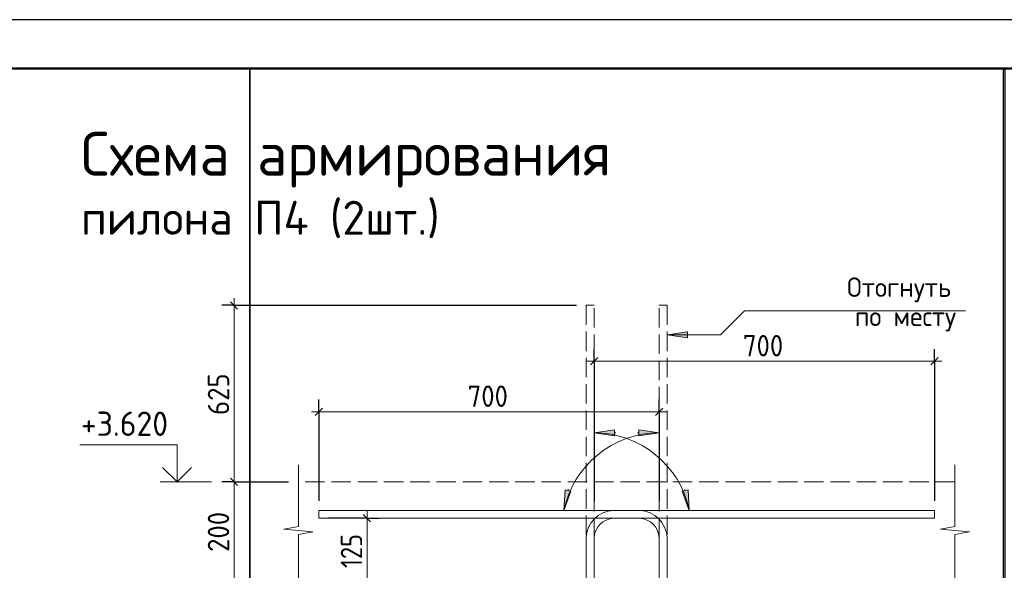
# Model space of a CAD drawing. Header units: millimetres. Extents: x 0 to 42000, y 0 to 29700.
# Tile 13 of 18: x 12870 to 22992, y 24042 to 29700. Entities that reach past the tile are written whole.
import ezdxf

# ---------------------------------------------------------------- set-up
doc = ezdxf.new("R2010")
doc.units = ezdxf.units.MM
doc.linetypes.add('______2', pattern=[270, 200, -70])
for name, color, linetype, lineweight in [('S1 Продольная арматура', 52, 'Continuous', 25), ('Standard', 7, 'Continuous', 25), ('ЖБ Перекрытие верхний уровень', 7, 'Continuous', 18), ('Заголовок чертежа', 7, 'Continuous', 25), ('Позиционная метка диаметр_ шаг', 7, 'Continuous', 13), ('Примечания', 7, 'Continuous', 13), ('Размерная линия_ общее', 7, 'Continuous', 13)]:
    doc.layers.add(name, color=color, linetype=linetype, lineweight=lineweight)
doc.styles.add('ISOCPEUR', font='txt')

msp = doc.modelspace()

# ---------------------------------------------------------------- hatches: boundary and pattern name
at = {"layer": 'Примечания', "linetype": 'Continuous', "lineweight": 13, "transparency": 33554687}
for points in [[(19735, 26492), (19525, 26462), (19735, 26432)], [(18985, 25485), (18775, 25455), (18985, 25425)], [(18478, 24868), (18465, 24656), (18537, 24856)]]:
    msp.add_hatch(color=7, dxfattribs=at).paths.add_polyline_path(points)
for points in [[(19235, 25485), (19445, 25455), (19235, 25425)], [(19741, 24868), (19754, 24656), (19682, 24856)]]:
    msp.add_hatch(color=7, dxfattribs=at).paths.add_polyline_path(points, flags=16)

# ---------------------------------------------------------------- linework, layer by layer
at = {"layer": 'S1 Продольная арматура', "color": 7, "linetype": 'Continuous', "lineweight": 18, "transparency": 33554687}
for points in [[(19445, 6051), (19445, 24376), (19439, 24414), (19427, 24452), (19407, 24487), (19384, 24515), (19355, 24539), (19320, 24558), (19282, 24571), (19245, 24576), (15945, 24576), (15945, 24656), (19250, 24656), (19300, 24649), (19353, 24632), (19401, 24605), (19440, 24572), (19473, 24532), (19500, 24484), (19518, 24432), (19525, 24382), (19525, 6051), (19445, 6051)], [(19445, 6051), (19445, 24376), (19439, 24414), (19427, 24452), (19407, 24487), (19384, 24515), (19355, 24539), (19320, 24558), (19282, 24571), (19245, 24576), (15945, 24576), (15945, 24656), (19250, 24656), (19300, 24649), (19353, 24632), (19401, 24605), (19440, 24572), (19473, 24532), (19500, 24484), (19518, 24432), (19525, 24382), (19525, 6051), (19445, 6051)], [(19445, 6051), (19445, 24376), (19439, 24414), (19427, 24452), (19407, 24487), (19384, 24515), (19355, 24539), (19320, 24558), (19282, 24571), (19245, 24576), (15945, 24576), (15945, 24656), (19250, 24656), (19300, 24649), (19353, 24632), (19401, 24605), (19440, 24572), (19473, 24532), (19500, 24484), (19518, 24432), (19525, 24382), (19525, 6051), (19445, 6051)], [(19445, 6051), (19445, 24376), (19439, 24414), (19427, 24452), (19407, 24487), (19384, 24515), (19355, 24539), (19320, 24558), (19282, 24571), (19245, 24576), (15945, 24576), (15945, 24656), (19250, 24656), (19300, 24649), (19353, 24632), (19401, 24605), (19440, 24572), (19473, 24532), (19500, 24484), (19518, 24432), (19525, 24382), (19525, 6051), (19445, 6051)], [(18695, 6051), (18695, 24382), (18702, 24432), (18719, 24484), (18746, 24532), (18779, 24572), (18818, 24605), (18866, 24632), (18919, 24649), (18969, 24656), (22275, 24656), (22275, 24576), (18974, 24576), (18937, 24571), (18899, 24558), (18864, 24539), (18836, 24515), (18812, 24487), (18792, 24452), (18780, 24414), (18775, 24376), (18775, 6051), (18695, 6051)], [(18695, 6051), (18695, 24382), (18702, 24432), (18719, 24484), (18746, 24532), (18779, 24572), (18818, 24605), (18866, 24632), (18919, 24649), (18969, 24656), (22275, 24656), (22275, 24576), (18974, 24576), (18937, 24571), (18899, 24558), (18864, 24539), (18836, 24515), (18812, 24487), (18792, 24452), (18780, 24414), (18775, 24376), (18775, 6051), (18695, 6051)], [(18695, 6051), (18695, 24382), (18702, 24432), (18719, 24484), (18746, 24532), (18779, 24572), (18818, 24605), (18866, 24632), (18919, 24649), (18969, 24656), (22275, 24656), (22275, 24576), (18974, 24576), (18937, 24571), (18899, 24558), (18864, 24539), (18836, 24515), (18812, 24487), (18792, 24452), (18780, 24414), (18775, 24376), (18775, 6051), (18695, 6051)], [(18695, 6051), (18695, 24382), (18702, 24432), (18719, 24484), (18746, 24532), (18779, 24572), (18818, 24605), (18866, 24632), (18919, 24649), (18969, 24656), (22275, 24656), (22275, 24576), (18974, 24576), (18937, 24571), (18899, 24558), (18864, 24539), (18836, 24515), (18812, 24487), (18792, 24452), (18780, 24414), (18775, 24376), (18775, 6051), (18695, 6051)]]:
    msp.add_lwpolyline(points, dxfattribs=at)
at = {"layer": 'Standard', "color": 254, "linetype": 'Continuous', "lineweight": 35, "true_color": 0xc4c4ff, "transparency": 33554687}
msp.add_line((15235, 29200), (15235, 2051), dxfattribs=at)
at = {"layer": 'Standard', "color": 7, "linetype": 'Continuous', "lineweight": 13, "transparency": 33554687}
msp.add_line((14843, 24951), (14313, 24951), dxfattribs=at)
at = {"layer": 'Standard', "color": 7, "linetype": 'Continuous', "lineweight": 25, "transparency": 33554687}
msp.add_lwpolyline([(0, 0), (42000, 0), (42000, 29700), (0, 29700), (0, 0)], close=True, dxfattribs=at)
at = {"layer": 'Standard', "color": 7, "linetype": 'Continuous', "lineweight": 50, "transparency": 33554687}
msp.add_lwpolyline([(2000, 29200), (41500, 29200), (41500, 500), (2000, 500), (2000, 29200)], close=True, dxfattribs=at)
at = {"layer": 'Standard', "color": 7, "linetype": 'Continuous', "lineweight": 13, "transparency": 33554687}
for points in [[(23000, 29200), (2000, 29200), (2000, 500), (23000, 500), (23000, 29200)], [(14488, 24951), (14488, 25331), (13488, 25331)]]:
    msp.add_lwpolyline(points, dxfattribs=at)
at = {"layer": 'Standard', "color": 254, "linetype": 'Continuous', "lineweight": 35, "true_color": 0xc4c4ff, "transparency": 33554687}
msp.add_lwpolyline([(15235, 2051), (22985, 2051), (22985, 29200)], dxfattribs=at)
at = {"layer": 'Standard', "color": 7, "linetype": 'Continuous', "lineweight": 35, "transparency": 33554687}
msp.add_lwpolyline([(14636, 25100), (14488, 24951), (14339, 25100)], dxfattribs=at)
at = {"layer": 'ЖБ Перекрытие верхний уровень', "color": 7, "linetype": '______2', "lineweight": 18, "transparency": 33554687}
msp.add_line((22485, 24951), (15735, 24951), dxfattribs=at)
at = {"layer": 'Примечания', "color": 7, "linetype": '______2', "lineweight": 13, "transparency": 33554687}
for p, q in [((18775, 26765), (18695, 26765)), ((18695, 26765), (18695, 24365)), ((18775, 24376), (18775, 26765)), ((19445, 24376), (19445, 26765)), ((19445, 26765), (19525, 26765)), ((19525, 26765), (19525, 24365))]:
    msp.add_line(p, q, dxfattribs=at)
at = {"layer": 'Примечания', "color": 7, "linetype": 'Continuous', "lineweight": 13, "transparency": 33554687}
for p, q in [((19735, 26492), (19525, 26462)), ((19525, 26462), (19525, 26462)), ((19525, 26462), (19525, 26462)), ((19525, 26462), (19525, 26462)), ((19525, 26462), (19735, 26432)), ((19735, 26432), (19735, 26492)), ((19735, 26462), (19750, 26462)), ((18985, 25485), (18775, 25455)), ((18775, 25455), (18775, 25455)), ((18775, 25455), (18775, 25455)), ((18775, 25455), (18775, 25455)), ((18775, 25455), (18985, 25425)), ((18985, 25425), (18985, 25485)), ((18985, 25455), (19000, 25455)), ((19235, 25455), (19220, 25455)), ((19235, 25425), (19235, 25485)), ((19235, 25485), (19445, 25455)), ((19445, 25455), (19235, 25425)), ((19445, 25455), (19445, 25455)), ((19445, 25455), (19445, 25455)), ((19445, 25455), (19445, 25455)), ((15735, 25126), (15735, 24492)), ((22485, 25126), (22485, 24492)), ((18478, 24868), (18465, 24656)), ((18465, 24656), (18537, 24856)), ((18537, 24856), (18478, 24868)), ((18507, 24862), (18510, 24877)), ((19682, 24856), (19741, 24868)), ((19754, 24656), (19682, 24856)), ((19712, 24862), (19709, 24877)), ((19741, 24868), (19754, 24656)), ((18465, 24656), (18465, 24656)), ((18465, 24656), (18465, 24656)), ((18465, 24656), (18465, 24656)), ((19754, 24656), (19754, 24656)), ((19754, 24656), (19754, 24656)), ((19754, 24656), (19754, 24656)), ((15735, 24492), (15585, 24465)), ((15585, 24465), (15885, 24438)), ((15885, 24438), (15735, 24411)), ((15735, 24411), (15735, 23776)), ((22485, 24492), (22335, 24465)), ((22335, 24465), (22635, 24438)), ((22635, 24438), (22485, 24411)), ((22485, 24411), (22485, 23776))]:
    msp.add_line(p, q, dxfattribs=at)
msp.add_lwpolyline([(22595, 26707), (20320, 26707), (20075, 26462), (19525, 26462)], dxfattribs=at)
for centre, start, end in [((19445, 24455), 90, 168.397), ((18775, 24455), 11.603, 90)]:
    msp.add_arc(centre, 1000, start, end, dxfattribs=at)
at = {"layer": 'Размерная линия_ общее', "color": 7, "linetype": 'Continuous', "lineweight": 13, "transparency": 33554687}
for p, q in [((15074, 26765), (15074, 26840)), ((18775, 26190), (18700, 26190)), ((22275, 26190), (18775, 26190)), ((22275, 26190), (22350, 26190)), ((15945, 25671), (15870, 25671)), ((15945, 25671), (19445, 25671)), ((19445, 25671), (19520, 25671)), ((15074, 24951), (15074, 23951)), ((16441, 24576), (16441, 24651)), ((16441, 23951), (16441, 24576))]:
    msp.add_line(p, q, dxfattribs=at)
at = {"layer": 'Размерная линия_ общее', "color": 253, "linetype": 'Continuous', "lineweight": -3, "true_color": 0xa0a0a0, "transparency": 33554687}
for p, q in [((15074, 26765), (14949, 26765)), ((15074, 26765), (15199, 26765)), ((18775, 26190), (18775, 26315)), ((22275, 26190), (22275, 26315)), ((18775, 26190), (18775, 26065)), ((18775, 26190), (18775, 24756)), ((22275, 26190), (22275, 26065)), ((22275, 26190), (22275, 24756)), ((15945, 25671), (15945, 25796)), ((19445, 25671), (19445, 25796)), ((15945, 25671), (15945, 25546)), ((15945, 25671), (15945, 24756)), ((19445, 25671), (19445, 25546)), ((19445, 25671), (19445, 24756)), ((15074, 24951), (14949, 24951)), ((15074, 24951), (15199, 24951)), ((15074, 24951), (15635, 24951)), ((16441, 24576), (16045, 24576)), ((16441, 24576), (16316, 24576)), ((16441, 24576), (16566, 24576))]:
    msp.add_line(p, q, dxfattribs=at)
at = {"layer": 'Размерная линия_ общее', "color": 7, "linetype": 'Continuous', "lineweight": 25, "transparency": 33554687}
for p, q in [((15036, 26802), (15111, 26727)), ((18812, 26228), (18737, 26153)), ((22312, 26228), (22237, 26153)), ((15907, 25634), (15982, 25709)), ((19407, 25634), (19482, 25709)), ((15036, 24989), (15111, 24914)), ((16478, 24539), (16403, 24614))]:
    msp.add_line(p, q, dxfattribs=at)
at = {"layer": 'Размерная линия_ общее', "color": 253, "linetype": 'Continuous', "lineweight": -3, "true_color": 0xa0a0a0, "transparency": 33554687}
msp.add_lwpolyline([(15074, 26765), (17619, 26765), (17619, 26765), (18595, 26765)], dxfattribs=at)
at = {"layer": 'Размерная линия_ общее', "color": 7, "linetype": 'Continuous', "lineweight": 13, "transparency": 33554687}
msp.add_lwpolyline([(15074, 26765), (15074, 25546), (15074, 25546), (15074, 24951)], dxfattribs=at)

# ---------------------------------------------------------------- texts
at = {"layer": 'Standard', "color": 7, "linetype": 'Continuous', "lineweight": 25, "transparency": 33554687, "insert": (13500, 25423), "char_height": 250, "width": 1067.86, "attachment_point": 7, "style": 'ISOCPEUR'}
msp.add_mtext('\\W0.95;+3.620', dxfattribs=at)
at = {"layer": 'Заголовок чертежа', "color": 7, "linetype": 'Continuous', "lineweight": 50, "transparency": 33554687, "attachment_point": 7, "style": 'ISOCPEUR'}
for s, insert, char_height, width in [('\\W0.98;Схема армирования', (13500, 27975), 450, 5752.75), ('\\W0.98;пилона П4 (2шт.)', (13500, 27455), 350, 3914.89)]:
    msp.add_mtext(s, dxfattribs=dict(at, insert=insert, char_height=char_height, width=width))
at = {"layer": 'Позиционная метка диаметр_ шаг', "color": 7, "linetype": 'Continuous', "lineweight": 18, "transparency": 33554687, "char_height": 200, "attachment_point": 7, "style": 'ISOCPEUR'}
for s, insert, width in [('\\W0.97;Отогнуть', (21375, 26797), 1316.07), ('\\W0.97;по месту', (21455, 26497), 1236.1)]:
    msp.add_mtext(s, dxfattribs=dict(at, insert=insert, width=width))
at = {"layer": 'Размерная линия_ общее', "color": 7, "linetype": 'Continuous', "lineweight": 25, "transparency": 33554687, "char_height": 220, "attachment_point": 7, "style": 'ISOCPEUR'}
for insert, width in [((20305, 26240), 562), ((17475, 25721), 561.98)]:
    msp.add_mtext('\\W0.91;700', dxfattribs=dict(at, insert=insert, width=width))
at = {"layer": 'Размерная линия_ общее', "color": 7, "linetype": 'Continuous', "lineweight": 25, "transparency": 33554687, "char_height": 220, "attachment_point": 7, "rotation": 90, "style": 'ISOCPEUR'}
for s, insert, width in [('\\W0.91;625', (15024, 25638), 561.98), ('\\W0.91;200', (15024, 24231), 562), ('\\W0.83;125', (16391, 24066), 508.56)]:
    msp.add_mtext(s, dxfattribs=dict(at, insert=insert, width=width))

doc.saveas('drawing.dxf')
